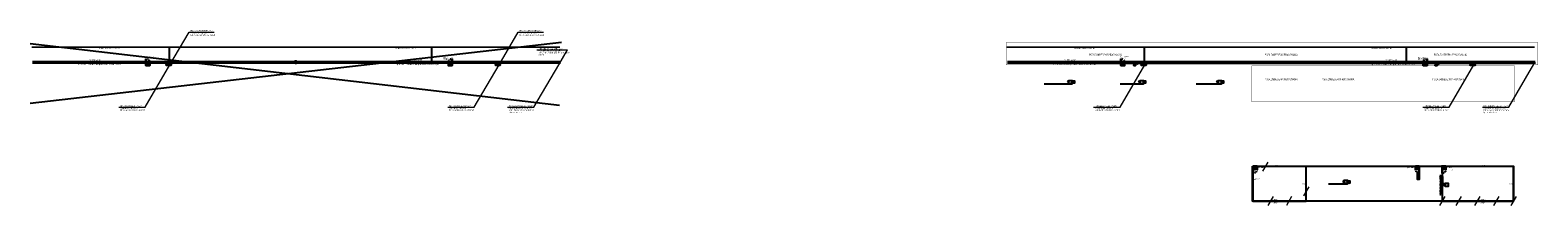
# Model space of a CAD drawing. Header units: millimetres. Extents: x -62998 to -8100, y -87740 to -8913.
# Tile 4 of 4: x -32204 to -8100, y -85992 to -83179. Entities that reach past the tile are written whole.
import ezdxf

# ---------------------------------------------------------------- set-up
doc = ezdxf.new("R2010")
doc.units = ezdxf.units.MM
doc.linetypes.add('ACAD_ISO03W100', pattern=[30, 12, -18])
doc.linetypes.add('KRESKOWA', pattern=[0.75, 0.5, -0.25])
doc.layers.get('Defpoints').update_dxf_attribs({"color": 6})
for name, color, linetype, lineweight in [('$EL_E_WLZ', 30, 'Continuous', 9), ('$EL_korytko_K100', 3, 'Continuous', 25), ('$EL_korytko_K200', 6, 'KorK400', 25), ('$EL_Tekst', 7, 'Continuous', 20), ('$EL_trasy istn', 7, 'Continuous', 13), ('$IT_korytko_K150', 1, 'KorK400', 25), ('$IT_projektowane szafy LAN salowe', 104, 'Continuous', 30), ('$IT_WLZ', 1, 'Continuous', 9)]:
    doc.layers.add(name, color=color, linetype=linetype, lineweight=lineweight)
for name, color, linetype in [('$EL_Gniazda', 142, 'Continuous'), ('$EL_kalaly_DLP_Al', 4, 'CENT_Listwy kablowe_AL'), ('$EL_kanaly_DLP', 35, 'CENT_Listwy kablowe'), ('$EL_przepust E90', 10, 'Continuous'), ('$EL_Zakres-wyłączenie', 10, 'KRESKOWA'), ('$IT_kanały_DLP_Al', 1, 'CENT_Listwy kablowe_AL'), ('E_Tablice', 6, 'Continuous'), ('E_Tekst', 7, 'Continuous')]:
    doc.layers.add(name, color=color, linetype=linetype)
doc.styles.add('ROMANS', font='romans.shx', dxfattribs={"width": 0.8})
doc.styles.get("Standard").update_dxf_attribs({"font": 'ARIALN.TTF', "width": 0.8})
doc.linetypes.add('CENT_Listwy kablowe', pattern='A,250,-100,["LK",Standard,S=100,R=0,X=-100,Y=-50],-100', length=450)
doc.linetypes.add('CENT_Listwy kablowe_AL', pattern='A,250,-100,["LKAl",Standard,S=100,R=0,X=-100,Y=-50],-250', length=600)
doc.linetypes.add('KorK100', pattern='A,0,[132,ltypeshp.shx,S=50,R=0,X=-50,Y=0],-100,[132,ltypeshp.shx,S=50,R=0,X=-50,Y=0]', length=100)
doc.linetypes.add('KorK400', pattern='A,0,[132,ltypeshp.shx,S=200,R=0,X=-200,Y=0],-400,[132,ltypeshp.shx,S=200,R=0,X=-200,Y=0]', length=400)
doc.linetypes.add('LAl_LINE', pattern='A,0.5,-0.2,["LAl",Standard,S=0.1,R=0.5,X=-0.15,Y=-0.05],-0.25', length=0.95)

# ---------------------------------------------------------------- blocks, each defined once
blk = doc.blocks.new('3TL+NP')
at = {"ltscale": 2}
for points in [[(0, 0), (39, 0), (39, 35), (0, 35)], [(0, 35), (39, 35), (39, 0), (0, 0)]]:
    blk.add_lwpolyline(points, close=True, dxfattribs=at)
for points in [[(0, 35), (39, 0), (39, 0)], [(0, 0), (39, 35), (39, 35)]]:
    blk.add_lwpolyline(points, dxfattribs=at)
blk = doc.blocks.new('grot_60')
at = {"linetype": 'Continuous'}
blk.add_lwpolyline([(0, 0, 0, 2.3, 0), (-3, -5.2, 2.3, 2.3, 0)], format="xyseb", dxfattribs=at)
blk = doc.blocks.new('kropka')
at = {"color": 0, "const_width": 1.25}
blk.add_lwpolyline([(0, -0.2, 0.198912), (0.2, -0.2, 0.198912), (0.2, 0, 0.198912), (0.2, 0.2, 0.198912), (0, 0.2, 0.198912), (-0.2, 0.2, 0.198912), (-0.2, 0, 0.198912), (-0.2, -0.2, 0.198912), (0, -0.2)], format="xyb", close=True, dxfattribs=at)
blk = doc.blocks.new('G$C90C16F1A')
at = {"layer": '$IT_projektowane szafy LAN salowe'}
for p, q in [((-50, 60), (0, 0)), ((-50, 0), (0, 60))]:
    blk.add_line(p, q, dxfattribs=at)
blk.add_lwpolyline([(-50, 0), (-110, 0)], dxfattribs=at)
blk.add_lwpolyline([(-50, 60), (0, 60), (0, 0), (-50, 0)], close=True, dxfattribs=at)
at = {"layer": '$IT_projektowane szafy LAN salowe', "linetype": 'ACAD_ISO03W100'}
blk.add_arc((-53, 3), 56.7, 86.5483, 183.4517, dxfattribs=at)
blk = doc.blocks.new('Klimatyzacja_wewn.')
at = {"color": 7, "lineweight": 25}
blk.add_lwpolyline([(-116, 27), (0, 27), (0, 0), (-116, 0)], close=True, dxfattribs=at)
at = {"layer": 'E_Tekst', "color": 7, "linetype": 'Continuous', "style": 'ROMANS', "width": 0.7}
blk.add_text('KLIMA (w)', height=16, dxfattribs=at).set_placement((-100, 6))
blk = doc.blocks.new('gn_1f_kodowane')
at = {"linetype": 'Continuous'}
for p, q in [((-0.16, 0.08), (0.16, 0.08)), ((0, 0.08), (0, 0))]:
    blk.add_line(p, q, dxfattribs=at)
blk.add_arc((0, 0.24), 0.16, 180, 0, dxfattribs=at)
at = {"color": 1, "width": 0.6}
blk.add_text('K', height=0.15, dxfattribs=at).set_placement((-0.04, 0.19))
blk = doc.blocks.new('Rzutnik')
at = {"color": 7}
blk.add_lwpolyline([(-56, 52), (0, 52), (0, 0), (-56, 0)], close=True, dxfattribs=at)
for points in [[(-28, 52), (-47, 76)], [(-28, 52), (-8, 76)]]:
    blk.add_lwpolyline(points, dxfattribs=at)
at = {"insert": (-39, 38), "char_height": 20, "width": 30.64, "attachment_point": 1}
blk.add_mtext('RZ', dxfattribs=at)
blk = doc.blocks.new('Ekran')
blk.add_lwpolyline([(-275, 12), (0, 12), (0, 0), (-275, 0)], close=True)
at = {"insert": (-156, 36), "char_height": 20, "width": 30.64, "attachment_point": 1}
blk.add_mtext('E', dxfattribs=at)

msp = doc.modelspace()

# ---------------------------------------------------------------- linework, layer by layer
at = {"layer": '$EL_E_WLZ'}
for points in [[(-29968.45, -83734.35), (-29661.73, -83209.82)], [(-29661.73, -83209.82), (-29259.85, -83209.82)], [(-24707.87, -83734.55), (-24401.15, -83210.01)], [(-24401.15, -83210.01), (-23999.27, -83210.01)], [(-30365.29, -84412.99), (-29968.34, -83734.15)], [(-25104.71, -84413.18), (-24707.76, -83734.35)], [(-14779.52, -84412.99), (-14382.57, -83734.15)], [(-9518.94, -84413.18), (-9121.99, -83734.35)], [(-30787.46, -84412.99), (-30365.29, -84412.99)], [(-25526.88, -84413.18), (-25104.71, -84413.18)], [(-15201.69, -84412.99), (-14779.52, -84412.99)], [(-9941.11, -84413.18), (-9518.94, -84413.18)], [(-12417.19, -85289.97), (-12501.42, -85434.01)], [(-11763.12, -85688.26), (-11847.35, -85832.31)], [(-12334.06, -85843.24), (-12418.29, -85987.29)], [(-12036.06, -85843.24), (-12120.29, -85987.29)], [(-9586.59, -85843.24), (-9670.82, -85987.29)], [(-9325.06, -85843.24), (-9409.29, -85987.29)], [(-9028.12, -85843.24), (-9112.35, -85987.29)], [(-8725.47, -85843.24), (-8809.7, -85987.29)], [(-8448.41, -85843.24), (-8532.63, -85987.29)]]:
    msp.add_lwpolyline(points, dxfattribs=at)
at = {"layer": '$EL_Gniazda', "color": 7}
for points in [[(-15543.54, -84029.98), (-15543.54, -83993.07), (-15507.9, -83993.07), (-15507.9, -84029.98)], [(-14406.61, -84029.98), (-14406.61, -83993.07), (-14370.97, -83993.07), (-14370.97, -84029.98)], [(-13159.29, -84029.98), (-13159.29, -83993.07), (-13123.65, -83993.07), (-13123.65, -84029.98)], [(-11143.51, -85628.14), (-11143.51, -85591.24), (-11107.87, -85591.24), (-11107.87, -85628.14)]]:
    msp.add_lwpolyline(points, close=True, dxfattribs=at)
at = {"layer": '$EL_kalaly_DLP_Al', "linetype": 'LAl_LINE', "ltscale": 80}
for p, q in [((-15992.64, -84039.99), (-15543.92, -84039.99)), ((-14776.44, -84039.99), (-14406.61, -84039.99)), ((-13561.8, -84039.99), (-13159.66, -84039.99)), ((-11448.83, -85638.15), (-11143.88, -85638.15))]:
    msp.add_line(p, q, dxfattribs=at)
at = {"layer": '$EL_kanaly_DLP', "ltscale": 0.1}
for points in [[(-11804.55, -85361.99), (-12657.76, -85361.99), (-12657.76, -85915.27), (-11805.24, -85915.27), (-11805.24, -85361.99)], [(-8489.83, -85361.99), (-9628.7, -85361.99), (-9628.7, -85915.27), (-8490.52, -85915.27), (-8490.52, -85361.99)]]:
    msp.add_lwpolyline(points, dxfattribs=at)
at = {"layer": '$EL_korytko_K100', "linetype": 'KorK100', "ltscale": 0.1}
msp.add_line((-32167.9, -83680.14), (-23728.54, -83680.14), dxfattribs=at)
at = {"layer": '$EL_korytko_K200', "linetype": 'KorK100', "ltscale": 0.2}
msp.add_line((-16580.94, -83680.14), (-8141.57, -83680.14), dxfattribs=at)
at = {"layer": '$EL_przepust E90', "ltscale": 50}
for points in [[(-27967.67, -83713.28), (-27952.67, -83671.3)], [(-27952.67, -83713.28), (-27967.67, -83671.3)]]:
    msp.add_lwpolyline(points, dxfattribs=at)
msp.add_lwpolyline([(-27967.67, -83713.28), (-27967.67, -83671.3), (-27952.67, -83671.3), (-27952.67, -83713.28)], close=True, dxfattribs=at)
at = {"layer": '$EL_trasy istn'}
for points in [[(-32176.19, -83449.1), (-23738.32, -83449.1), (-23738.32, -83454.1), (-32176.19, -83454.1)], [(-16590.42, -83449.1), (-8152.55, -83449.1), (-8152.55, -83454.1), (-16590.42, -83454.1)]]:
    msp.add_lwpolyline(points, close=True, dxfattribs=at)
at = {"layer": '$EL_Zakres-wyłączenie', "ltscale": 100, "const_width": 5}
for points in [[(-16602.35, -83375.28), (-8102.47, -83374.49), (-8102.47, -83734.86), (-16602.35, -83734.86)], [(-12674.23, -83750.98), (-8471.05, -83750.98), (-8471.05, -84328.01), (-12674.23, -84328.01)]]:
    msp.add_lwpolyline(points, close=True, dxfattribs=at)
at = {"layer": '$IT_kanały_DLP_Al', "linetype": 'LAl_LINE', "ltscale": 50}
for points in [[(-29981.38, -83439.1), (-29981.38, -83695.17)], [(-25788.63, -83439.1), (-25788.63, -83695.13)], [(-14395.61, -83439.1), (-14395.61, -83695.17)], [(-10202.86, -83439.1), (-10202.86, -83695.14)]]:
    msp.add_lwpolyline(points, dxfattribs=at)
at = {"layer": '$IT_korytko_K150', "linetype": 'KorK100', "ltscale": 0.15}
for p, q in [((-32167.9, -83702.64), (-23724.49, -83702.64)), ((-16580.94, -83702.64), (-8137.52, -83702.64))]:
    msp.add_line(p, q, dxfattribs=at)
at = {"layer": '$IT_WLZ'}
for points in [[(-24104.74, -83494.32), (-23612.58, -83494.32)], [(-23753.05, -83734.55), (-23612.58, -83494.32)], [(-24149.89, -84413.18), (-23752.94, -83734.35)], [(-8564.12, -84413.18), (-8162.5, -83726.37)], [(-24572.06, -84413.18), (-24149.89, -84413.18)], [(-8986.29, -84413.18), (-8564.12, -84413.18)]]:
    msp.add_lwpolyline(points, dxfattribs=at)
for points in [[(-32203.8, -84348.1), (-23711.32, -83374.1)], [(-32203.8, -83394.1), (-23741.32, -84378.1)]]:
    msp.add_lwpolyline(points)
at = {"layer": 'Defpoints'}
msp.add_lwpolyline([(-12662.81, -85357.27), (-8488.43, -85357.27), (-8488.43, -85915.27), (-12662.81, -85915.27)], close=True, dxfattribs=at)
at = {"layer": 'E_Tablice', "color": 6}
for points in [[(-9584.01, -85650.72), (-9650.86, -85650.72)], [(-9584.01, -85660), (-9650.86, -85660)]]:
    msp.add_lwpolyline(points, dxfattribs=at)

# ---------------------------------------------------------------- block references
at = {"layer": '$EL_E_WLZ', "xscale": 4, "yscale": 4, "zscale": 4}
for p in [(-29661.73, -83209.82), (-24401.15, -83210.01), (-29968.34, -83734.15), (-24707.76, -83734.35), (-14382.57, -83734.15), (-9121.87, -83734.15)]:
    msp.add_blockref('grot_60', p, dxfattribs=at)
at = {"layer": '$EL_E_WLZ', "xscale": 4, "yscale": 4, "zscale": 4, "rotation": 180}
for p in [(-29968.34, -83734.16), (-24707.76, -83734.35), (-30365.29, -84412.99), (-14779.52, -84412.99), (-12501.42, -85434.01), (-9478.39, -85434.01), (-11847.35, -85832.31), (-12418.29, -85987.29), (-12120.29, -85987.29), (-9670.82, -85987.29), (-9409.29, -85987.29), (-9112.35, -85987.29), (-8809.7, -85987.29), (-8532.63, -85987.29)]:
    msp.add_blockref('grot_60', p, dxfattribs=at)
at = {"layer": '$EL_E_WLZ', "xscale": 5, "yscale": 5, "rotation": 90}
for p in [(-29968.45, -83734.35), (-24707.87, -83734.55), (-14382.68, -83734.35), (-9121.99, -83734.35), (-12459.3, -85361.99), (-9436.28, -85361.99), (-11805.24, -85760.28), (-12376.18, -85915.27), (-12078.18, -85915.27), (-9628.71, -85915.27), (-9367.18, -85915.27), (-9070.24, -85915.27), (-8767.59, -85915.27), (-8490.52, -85915.27)]:
    msp.add_blockref('kropka', p, dxfattribs=at)
at = {"layer": '$EL_Gniazda', "xscale": 100, "yscale": 100, "zscale": 100}
for p in [(-15525.72, -84029.98), (-14388.79, -84029.98), (-13141.47, -84029.98), (-11125.69, -85628.14)]:
    msp.add_blockref('gn_1f_kodowane', p, dxfattribs=at)
at = {"layer": '$IT_projektowane szafy LAN salowe'}
for p, rotation in [((-30352, -83746.51), 270), ((-14766.23, -83746.51), 270), ((-9995.71, -85356.91), 90.00000000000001)]:
    msp.add_blockref('G$C90C16F1A', p, dxfattribs=dict(at, rotation=rotation))
at = {"layer": '$IT_projektowane szafy LAN salowe', "xscale": -1}
for p, rotation in [((-25457.29, -83747.1), 89.99999999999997), ((-9871.52, -83747.1), 89.99999999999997), ((-12649.03, -85356.91), 270), ((-9628.73, -85356.91), 270)]:
    msp.add_blockref('G$C90C16F1A', p, dxfattribs=dict(at, rotation=rotation))
at = {"layer": '$IT_WLZ', "xscale": 4, "yscale": 4, "zscale": 4}
for p in [(-23612.58, -83494.32), (-23752.94, -83734.35), (-8162.5, -83726.37)]:
    msp.add_blockref('grot_60', p, dxfattribs=at)
at = {"layer": '$IT_WLZ', "xscale": 5, "yscale": 5, "rotation": 90}
for p in [(-23753.05, -83734.55), (-8162.62, -83726.57)]:
    msp.add_blockref('kropka', p, dxfattribs=at)
at = {"layer": 'E_Tablice', "yscale": 0.3, "zscale": 10}
for p in [(-30026.95, -83739.6), (-29987.95, -83739.6), (-24766.26, -83739.6), (-24727.26, -83739.6), (-14441.18, -83739.6), (-14402.18, -83739.6), (-9180.37, -83739.4), (-9141.37, -83739.4)]:
    msp.add_blockref('3TL+NP', p, dxfattribs=at)
at = {"layer": 'E_Tablice', "xscale": 0.7000000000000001, "yscale": 0.3, "zscale": 10, "rotation": 180}
for p in [(-14531.26, -83736.6), (-9711.87, -83736.6)]:
    msp.add_blockref('3TL+NP', p, dxfattribs=at)
at = {"layer": 'E_Tablice', "color": 6, "lineweight": 90}
for name, p, rotation in [('Rzutnik', (-15543.92, -83984.08), 89.99999999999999), ('Rzutnik', (-14406.61, -83984.08), 89.99999999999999), ('Rzutnik', (-13159.66, -83984.08), 89.99999999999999), ('Klimatyzacja_wewn.', (-10022.07, -85569.47), 270), ('Ekran', (-9650.86, -85790.53), 270), ('Klimatyzacja_wewn.', (-9623.52, -85522.87), 89.99999999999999), ('Rzutnik', (-11143.88, -85582.24), 89.99999999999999), ('Rzutnik', (-9531.8, -85627.37), 89.99999999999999)]:
    msp.add_blockref(name, p, dxfattribs=dict(at, rotation=rotation))
at = {"layer": 'E_Tablice', "yscale": 0.3, "zscale": 10, "rotation": 180}
for p in [(-10012.13, -85357.27), (-9599.68, -85357.27)]:
    msp.add_blockref('3TL+NP', p, dxfattribs=at)

# ---------------------------------------------------------------- texts
at = {"layer": '$EL_E_WLZ', "color": 7, "lineweight": 20, "char_height": 20, "attachment_point": 1}
for insert, width in [((-29638.19, -83179.13), 436.6068), ((-24377.61, -83179.33), 436.6068), ((-30768.07, -84382.3), 406.1032), ((-25507.49, -84382.5), 406.1032), ((-15182.3, -84382.3), 406.1032), ((-9921.72, -84382.5), 406.1032)]:
    msp.add_mtext('PION KABLOWY ELEKTRYCZNY\\P- zasilanie tablic piętrowych;\\PKable układać pod tynkiem w bruzdach.', dxfattribs=dict(at, insert=insert, width=width))
at = {"layer": '$EL_Tekst', "color": 7, "width": 0.8}
for s, p in [('Istniejące trasy kablowe K50 - bez zmian', (-31103.69, -83473.86)), ('Istniejące trasy kablowe K50 - bez zmian', (-26360.4, -83473.86)), ('Istniejące trasy kablowe K50 - bez zmian', (-15517.92, -83473.86)), ('Istniejące trasy kablowe K50 - bez zmian', (-10774.63, -83473.86)), ('Proj. korytko K100H50', (-31265.13, -83661.1)), ('Proj. korytko K100H50', (-26123.05, -83661.1)), ('Proj. korytko K200H50', (-15678.16, -83661.1)), ('Proj. korytko K200H50', (-10536.08, -83661.1)), ('n/t', (-15533.89, -84048.47)), ('n/t', (-14396.96, -84048.47)), ('n/t', (-13149.64, -84048.47)), ('pod stropem', (-12647.4, -85571.08)), ('h~0,5m', (-12315.36, -85348.52)), ('h~0,5m', (-9000.64, -85348.52)), ('h~0,5m', (-11869.57, -85649.01)), ('n/t', (-11133.86, -85646.64)), ('pod stropem', (-9621.69, -85684.36)), ('h~0,5m', (-8554.86, -85649.01)), ('(nad oknami)', (-12358.31, -85948.54)), ('pod stropem', (-12357.26, -85901.31)), ('(nad oknami)', (-9043.59, -85948.54)), ('pod stropem', (-9042.54, -85901.31))]:
    msp.add_text(s, height=16, dxfattribs=at).set_placement(p)
at = {"layer": '$EL_Zakres-wyłączenie', "linetype": 'Continuous', "ltscale": 100, "width": 0.7}
for p in [(-15270.52, -83589.65), (-12466.01, -83589.65), (-9761.77, -83589.65), (-12466.01, -83980.48), (-11559.97, -83980.48), (-9781.95, -83980.48)]:
    msp.add_text('POZA ZAKRESEM OPRACOWANIA', height=32, dxfattribs=at).set_placement(p)
at = {"layer": '$IT_korytko_K150', "color": 7, "linetype": 'ByBlock', "ltscale": 0.15, "width": 0.8}
for p in [(-31463.29, -83736.06), (-26367.86, -83736.06), (-15876.32, -83736.06), (-10780.89, -83736.26)]:
    msp.add_text('Proj. korytko IT K150H50 z przegrodą 100/50, montaż h=2,95m', height=22, dxfattribs=at).set_placement(p)
at = {"layer": '$IT_projektowane szafy LAN salowe', "color": 7, "width": 0.8}
for s, p in [('szafa LAN BII.P1.1', (-30359.62, -83608.61)), ('pod sufitem', (-30358.8, -83629.82)), ('szafa LAN BII.P1.2', (-25601.23, -83628.05)), ('pod sufitem', (-25600.4, -83649.26)), ('szafa LAN BII.P2.1', (-14773.85, -83608.61)), ('pod sufitem', (-14773.03, -83629.82)), ('szafa LAN BII.P2.2', (-10015.46, -83628.05)), ('pod sufitem', (-10014.63, -83649.26)), ('szafa LAN L8', (-12584.91, -85364.47)), ('pod sufitem', (-12584.08, -85385.68)), ('szafa LAN L11', (-10186.82, -85364.47)), ('pod sufitem', (-10186, -85385.68)), ('szafa LAN L13', (-9564.6, -85364.47)), ('pod sufitem', (-9563.78, -85385.68))]:
    msp.add_text(s, height=16, dxfattribs=at).set_placement(p)
at = {"layer": '$IT_WLZ', "color": 7, "lineweight": 20, "char_height": 20, "attachment_point": 1}
for insert, width in [((-24081.21, -83463.64), 436.6068), ((-24552.67, -84382.5), 389.4689), ((-8966.9, -84382.5), 389.4689)]:
    msp.add_mtext('PION KABLOWY TELETECHNICZNY\\P- kable światłowodowe do szaf LAN;\\PKable układać w rurach ochronnych pod tynkiem w bruzdach.', dxfattribs=dict(at, insert=insert, width=width))
at = {"layer": 'E_Tablice', "color": 7, "style": 'ROMANS', "width": 0.7}
for s, height, p in [('T2-11', 25, (-30029.66, -83723.23)), ('T2-12', 25, (-24768.96, -83723.23)), ('Dzwonek', 16, (-14571.18, -83725.96)), ('T2-21', 25, (-14443.89, -83723.23)), ('Dzwonek', 16, (-9751.79, -83725.96)), ('T2-22', 25, (-9183.19, -83723.23))]:
    msp.add_text(s, height=height, dxfattribs=at).set_placement(p)
at = {"layer": 'E_Tablice', "color": 7, "width": 0.8}
for p in [(-10057.99, -85399.53), (-9645.54, -85399.53)]:
    msp.add_text('TB13', height=25, dxfattribs=at).set_placement(p)
at = {"layer": 'E_Tablice', "color": 7, "style": 'ROMANS', "width": 0.7}
msp.add_text('Tablica multimedialna z rzutnikiem', height=16, rotation=270, dxfattribs=at).set_placement((-9667.35, -85501.59))

doc.saveas('drawing.dxf')
